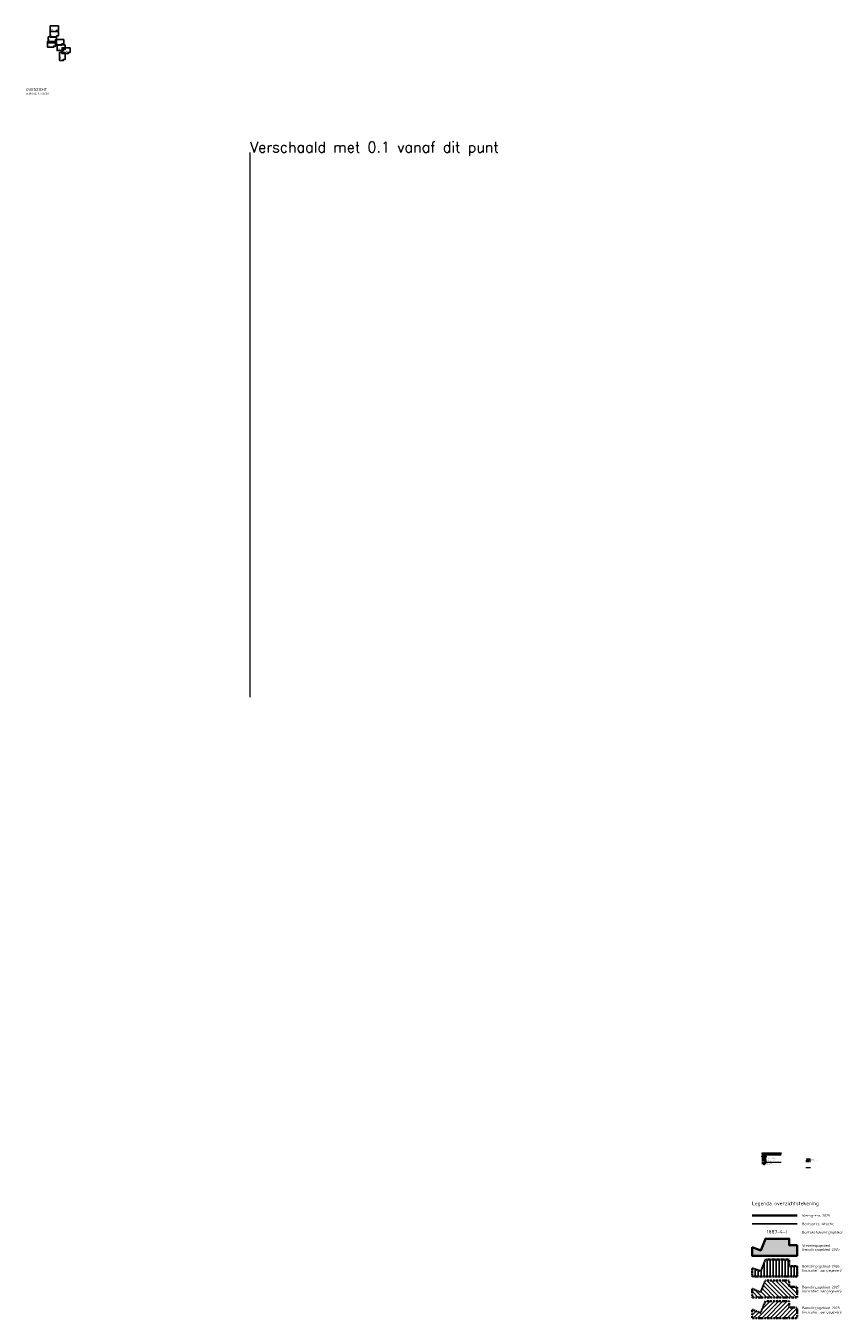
# Model space of a CAD drawing. Header units: metres. Extents: x 149823 to 166170, y 460676 to 475536.
# Tile 30 of 30: x 162094 to 166170, y 460676 to 467126. Entities that reach past the tile are written whole.
import ezdxf
from ezdxf.enums import TextEntityAlignment as Align
from ezdxf.lldxf.tags import DXFTag

# ---------------------------------------------------------------- set-up
doc = ezdxf.new("R2010")
doc.units = ezdxf.units.M
doc.header["$PDMODE"] = 33
doc.header["$PDSIZE"] = 2
for name, pattern in [('AL-TEKENBLADGRENS-SO', [11.5, 2.5, -1.5, 1, -1.5, 1, -1.5, 2.5]), ('RI-DWA-SO', [11, 5, -3, 0, -3]), ('RI-GWA-SO', [18.45, 6, -1.8, 1.75, -1.8, 1.75, -1.8, 1.75, -1.8]), ('RI-HWA-SO', [7.4, 5, -2.4]), ('RI-ITR_PVC', [12.2, 5, -2.4, 0, -2.4, 0, -2.4])]:
    doc.linetypes.add(name, pattern=pattern)
doc.layers.get('Defpoints').update_dxf_attribs({"lineweight": 18})
for name, color, linetype in [('2025 hatch', 41, 'Continuous'), ('2026 hatch', 10, 'Continuous'), ('2027 hatch', 90, 'Continuous'), ('2028 hatch', 160, 'Continuous'), ('ALG-T25', 2, 'Continuous'), ('ALG-T35', 3, 'Continuous'), ('ALG1-OVERZICHT', 1, 'Continuous'), ('ALG2', 2, 'Continuous'), ('ALG5', 6, 'Continuous'), ('B-OI-RI-HWA_ITR_TRANSPORTLEIDING_PVC_315-G', 134, 'RI-ITR_PVC'), ('B-OI-RI-ITR_STROOMRICHTING-S', 136, 'Continuous'), ('B-OI-RI-niet inspecteren_reinigen', 42, 'Continuous'), ('b-wb-t15', 6, 'Continuous'), ('OG-BS', 251, 'Continuous')]:
    doc.layers.add(name, color=color, linetype=linetype)
for name, color, linetype, lineweight in [('B-OI-KW-KUNSTWERK_DUIKER-G', 171, 'Continuous', 18), ('B-OI-RI-DRUK-G', 210, 'RI-PERS-SO', 18), ('B-OI-RI-DWA_PUTDEKSELNIVEAU-T35', 38, 'Continuous', 35), ('B-OI-RI-DWA_PUTNUMMER-T50', 38, 'Continuous', 50), ('B-OI-RI-DWA_RIOOLLEIDING-G', 38, 'RI-DWA-SO', 18), ('B-OI-RI-DWA_RIOOLPUT_INSPECTIEPUT-S', 38, 'Continuous', 25), ('B-OI-RI-GWA_RIOOLLEIDING-G', 12, 'RI-GWA-SO', 35), ('B-OI-RI-GWA_STROOMRICHTING-S', 12, 'Continuous', 25), ('B-OI-RI-HWA_ITR_STROOMRICHTING-S', 134, 'Continuous', 25), ('B-OI-RI-HWA_RIOOLLEIDING-G', 154, 'RI-HWA-SO', 35), ('B-OI-RI-HWA_STROOMRICHTING-S', 154, 'Continuous', 25), ('B-OI-RI-ITR-LEIDING-G', 134, 'Continuous', 18), ('B-OI-RI-VOLSCHUIMEN-G', 130, 'Continuous', 18), ('B-OI-RI-VWA_STROOMRICHTING-S', 38, 'Continuous', 25), ('N-WE-RI-GRENS_WERK-G', 11, 'XX-WERKGRENS 1', 35), ('X-XX-AL-LEGENDA-G', 7, 'Continuous', 18), ('X-XX-AL-LEGENDA-T25', 7, 'Continuous', 25), ('X-XX-AL-LEGENDA-T35', 3, 'Continuous', 35), ('X-XX-AL-TEKENBLAD-KADER-G-OZ', 1, 'Continuous', 25), ('X-XX-AL-TEKENBLAD-T18', 1, 'Continuous', 25), ('X-XX-AL-TEKENBLAD-T35', 2, 'Continuous', 35), ('X-XX-AL-TEKENBLADGRENS-CONTOUR_2026', 10, 'AL-TEKENBLADGRENS-SO', 35), ('X-XX-AL-TEKENBLADGRENS-CONTOUR_2027', 92, 'AL-TEKENBLADGRENS-SO', 35), ('X-XX-AL-TEKENBLADGRENS-CONTOUR_2028', 160, 'AL-TEKENBLADGRENS-SO', 35), ('X1-XX-AL-AANKLEDING-V', 253, 'Continuous', 18)]:
    doc.layers.add(name, color=color, linetype=linetype, lineweight=lineweight)
doc.styles.add('ARIAL', font='arial.ttf')
doc.styles.add('ISO', font='iso.shx')
doc.styles.add('NLCS-ISO', font='NLCS-ISO.ttf')
doc.styles.add('NLCS-ISO-M1000-T25', font='NLCS-ISO.ttf', dxfattribs={"height": 2.5})
doc.styles.add('NLCS-ISO-M1000-T35', font='NLCS-ISO.ttf', dxfattribs={"height": 3.5})
doc.styles.add('NLCS-ISO-M10000-T35', font='NLCS-ISO.ttf', dxfattribs={"height": 35})
doc.styles.add('NLCS-ISO-M250-T35', font='NLCS-ISO.ttf', dxfattribs={"height": 0.875})
doc.styles.add('NLCS-ISO-M250-T50', font='NLCS-ISO.ttf', dxfattribs={"height": 1.25})
doc.styles.add('NLCS-ISO-M5000-T35', font='NLCS-ISO.ttf', dxfattribs={"height": 17.5})
doc.styles.add('NLCS-ISO-M750-T25', font='NLCS-ISO.ttf', dxfattribs={"height": 1.875})
doc.styles.get("Standard").update_dxf_attribs({"font": 'simplex.shx'})
tags = doc.linetypes.add('RI-PERS-SO', pattern='A,7,-2,["P",Standard,S=1.8,R=0,X=-0.5,Y=-0.9],-2,7,-2,[102,NLCS.SHX,S=1,R=180,X=0,Y=0],-2', length=22).pattern_tags.tags
tags[6] = DXFTag(74, 10)
doc.linetypes.add('WERKGRENS2', pattern='A,0,[155,civilcad.shx,S=0.05,R=0,X=0,Y=0],-2.5', length=2.5)
doc.linetypes.add('XX-WERKGRENS 1', pattern='A,0,[137,NLCS.SHX,S=0.05,R=0,X=-0.55,Y=-0.675],-3', length=3)

# ---------------------------------------------------------------- blocks, each defined once
blk = doc.blocks.new('*U13')
at = {"ltscale": 0.1}
blk.add_hatch(color=256, dxfattribs=at).paths.add_polyline_path([(-3, 0), (3, -1), (3, 1)])
at = {"ltscale": 0.1, "flags": 128}
blk.add_lwpolyline([(-3, 0), (3, -1), (3, 1)], close=True, dxfattribs=at)
at = {"ltscale": 0.1, "style": 'NLCS-ISO'}
for tag, p in [('BOBL', (-17, 0)), ('MAT', (-1, 1))]:
    blk.add_attdef(tag, text='', height=1.8, dxfattribs=at).set_placement(p, align=Align.BOTTOM_RIGHT)
for tag, p in [('DIA', (1, 1)), ('BOBR', (14, 0))]:
    blk.add_attdef(tag, text='', height=1.8, dxfattribs=at).set_placement(p, align=Align.BOTTOM_LEFT)
at = {"layer": 'Defpoints', "ltscale": 0.1, "style": 'NLCS-ISO', "flags": 1}
blk.add_attdef('JVA', text='', height=1.8, dxfattribs=at).set_placement((0, -1), align=Align.TOP_CENTER)
blk = doc.blocks.new('B-SRI-PUT_DWA-SO')
at = {"flags": 128}
blk.add_lwpolyline([(-2, 2), (2, 2), (2, -2), (-2, -2)], close=True, dxfattribs=at)
at = {"lineweight": -3, "flags": 128}
blk.add_lwpolyline([(2, -2), (2, 2), (-2, 2), (-2, -2)], close=True, dxfattribs=at)
at = {"lineweight": -3}
blk.add_circle((0, 0), 2, dxfattribs=at)

msp = doc.modelspace()

# ---------------------------------------------------------------- hatches: boundary and pattern name
at = {"layer": '2025 hatch', "transparency": 33554559}
h = msp.add_hatch(color=256, dxfattribs=at)
h.dxf.hatch_style = 1
h.paths.add_polyline_path([(165945.1, 460987.4), (165945.1, 461039.9), (165905.8, 461039.9), (165905.8, 461071.9), (165786.8, 461071.9), (165763.7, 461013.9), (165720.1, 461030.7), (165720.1, 460987.4)])
at = {"layer": '2026 hatch', "transparency": 33554559}
h = msp.add_hatch(dxfattribs=at)
h.set_pattern_fill('ANSI31', color=256, scale=14.99985, angle=225)
h.set_pattern_definition([(270, (82860.876, 230608.752), (14.99985, -2e-15), [])])
h.paths.add_polyline_path([(165763.7, 460910), (165720.1, 460926.9), (165720.1, 460883.6), (165945.1, 460883.6), (165945.1, 460936.1), (165905.8, 460936.1), (165905.8, 460968.1), (165786.8, 460968.1)])
at = {"layer": '2027 hatch', "transparency": 33554559}
h = msp.add_hatch(dxfattribs=at)
h.set_pattern_fill('L45', color=256, scale=14.99985, angle=90)
h.set_pattern_definition([(135, (82860.876, 230608.752), (-10.60649565, -10.60649565), [])])
h.paths.add_polyline_path([(165945.1, 460779.7), (165945.1, 460832.2), (165905.8, 460832.2), (165905.8, 460864.2), (165786.8, 460864.2), (165763.7, 460806.2), (165720.1, 460823), (165720.1, 460779.7)])
at = {"layer": '2028 hatch', "transparency": 33554559}
h = msp.add_hatch(dxfattribs=at)
h.set_pattern_fill('ANSI31', color=256, scale=14.99385, angle=180)
h.set_pattern_definition([(225, (82860.876, 230608.752), (10.60225305, -10.60225305), [])])
h.paths.add_polyline_path([(165786.8, 460760.4), (165763.7, 460702.4), (165720.1, 460719.2), (165720.1, 460675.9), (165945.1, 460675.9), (165945.1, 460728.4), (165905.8, 460728.4), (165905.8, 460760.4)])
at = {"layer": 'X-XX-AL-LEGENDA-T25'}
h = msp.add_hatch(color=256, dxfattribs=at)
h.dxf.hatch_style = 1
h.paths.add_polyline_path([(165812.1, 461496.1), (165811.9, 461496.3), (165811, 461496.3), (165811, 461498.5), (165810.9, 461498.6), (165810.8, 461498.5), (165810.8, 461496.1), (165810.9, 461496), (165811.9, 461496)])
h.paths.add_polyline_path([(165813.9, 461497.2), (165813.9, 461497.4), (165813.7, 461497.6), (165813.5, 461497.8), (165813.2, 461497.8), (165813, 461497.8), (165812.8, 461497.6), (165812.6, 461497.5), (165812.6, 461497.2), (165812.6, 461496.5), (165812.6, 461496.4), (165812.7, 461496.2), (165812.8, 461496.1), (165813.1, 461496), (165813.8, 461496), (165813.9, 461496.1), (165813.8, 461496.3), (165813.1, 461496.3), (165812.9, 461496.3), (165812.9, 461496.5), (165812.9, 461496.8), (165813.9, 461496.8)])
h.paths.add_polyline_path([(165812.9, 461497), (165812.9, 461497.2), (165812.9, 461497.2), (165813, 461497.5), (165813, 461497.5), (165813.2, 461497.6), (165813.3, 461497.6), (165813.5, 461497.5), (165813.5, 461497.4), (165813.6, 461497.2), (165813.6, 461497)], flags=16)
h.paths.add_polyline_path([(165815.7, 461497.7), (165815.6, 461497.8), (165814.9, 461497.8), (165814.8, 461497.8), (165814.6, 461497.7), (165814.5, 461497.6), (165814.4, 461497.3), (165814.4, 461496.5), (165814.5, 461496.3), (165814.7, 461496.1), (165814.9, 461496), (165815.5, 461496), (165815.5, 461495.7), (165815.4, 461495.6), (165815.2, 461495.5), (165814.7, 461495.5), (165814.6, 461495.3), (165814.7, 461495.2), (165815.2, 461495.2), (165815.3, 461495.2), (165815.6, 461495.4), (165815.7, 461495.5), (165815.7, 461495.7)])
h.paths.add_polyline_path([(165814.8, 461496.3), (165814.7, 461496.5), (165814.7, 461497.3), (165814.8, 461497.5), (165814.9, 461497.6), (165815.5, 461497.6), (165815.5, 461496.3), (165814.9, 461496.3)], flags=16)
h.paths.add_polyline_path([(165817.4, 461496.3), (165816.8, 461496.3), (165816.6, 461496.3), (165816.5, 461496.5), (165816.5, 461496.8), (165817.6, 461496.8), (165817.6, 461497.2), (165817.5, 461497.4), (165817.4, 461497.6), (165817.2, 461497.8), (165816.9, 461497.8), (165816.7, 461497.8), (165816.5, 461497.6), (165816.3, 461497.5), (165816.3, 461497.2), (165816.3, 461496.5), (165816.3, 461496.4), (165816.4, 461496.2), (165816.5, 461496.1), (165816.8, 461496), (165817.4, 461496), (165817.6, 461496.1)])
h.paths.add_polyline_path([(165816.5, 461497), (165816.5, 461497.2), (165816.5, 461497.2), (165816.6, 461497.5), (165816.7, 461497.5), (165816.9, 461497.6), (165816.9, 461497.6), (165817.2, 461497.5), (165817.2, 461497.4), (165817.3, 461497.2), (165817.3, 461497)], flags=16)
h.paths.add_polyline_path([(165818.4, 461497.6), (165818.9, 461497.6), (165819.1, 461497.5), (165819.1, 461497.3), (165819.1, 461496.1), (165819.3, 461496), (165819.4, 461496.1), (165819.4, 461497.3), (165819.4, 461497.4), (165819.3, 461497.7), (165819.1, 461497.8), (165818.9, 461497.8), (165818.2, 461497.8), (165818.1, 461497.7), (165818.1, 461496.1), (165818.2, 461496), (165818.4, 461496.1)])
h.paths.add_polyline_path([(165821.2, 461498.5), (165821.1, 461498.6), (165821, 461498.5), (165821, 461497.8), (165820.5, 461497.8), (165820.2, 461497.8), (165820, 461497.6), (165819.9, 461497.3), (165819.9, 461496.5), (165819.9, 461496.4), (165820.1, 461496.2), (165820.2, 461496.1), (165820.5, 461496), (165821.1, 461496), (165821.2, 461496.1)])
h.paths.add_polyline_path([(165821, 461497.6), (165821, 461496.3), (165820.5, 461496.3), (165820.3, 461496.3), (165820.2, 461496.5), (165820.2, 461497.3), (165820.3, 461497.5), (165820.5, 461497.6)], flags=16)
h.paths.add_polyline_path([(165823.1, 461497.3), (165823.1, 461497.4), (165822.9, 461497.7), (165822.8, 461497.8), (165822.6, 461497.8), (165822, 461497.8), (165821.9, 461497.7), (165822, 461497.6), (165822.6, 461497.6), (165822.7, 461497.5), (165822.8, 461497.3), (165822.8, 461497), (165822.3, 461497), (165822, 461497), (165821.8, 461496.8), (165821.8, 461496.5), (165821.8, 461496.4), (165821.9, 461496.2), (165822, 461496.1), (165822.3, 461496), (165822.9, 461496), (165823.1, 461496.1)])
h.paths.add_polyline_path([(165822.8, 461496.8), (165822.8, 461496.3), (165822.3, 461496.3), (165822.1, 461496.3), (165822, 461496.5), (165822.1, 461496.7), (165822.3, 461496.8)], flags=16)
at = {"layer": 'X1-XX-AL-AANKLEDING-V'}
h = msp.add_hatch(color=256, dxfattribs=at)
h.dxf.hatch_style = 1
h.paths.add_polyline_path([(165865.2, 461500.1), (165768.6, 461500.1), (165768.6, 461493.8), (165865.2, 461493.8)])
h.paths.add_polyline_path([(165823.1, 461496.1), (165822.9, 461496), (165822.3, 461496), (165822, 461496.1), (165821.9, 461496.2), (165821.8, 461496.4), (165821.8, 461496.5), (165821.8, 461496.8), (165822, 461497), (165822.3, 461497), (165822.8, 461497), (165822.8, 461497.3), (165822.7, 461497.5), (165822.6, 461497.6), (165822, 461497.6), (165821.9, 461497.7), (165822, 461497.8), (165822.6, 461497.8), (165822.8, 461497.8), (165822.9, 461497.7), (165823.1, 461497.4), (165823.1, 461497.3)], flags=16)
h.paths.add_polyline_path([(165822.8, 461496.3), (165822.3, 461496.3), (165822.1, 461496.3), (165822, 461496.5), (165822.1, 461496.7), (165822.3, 461496.8), (165822.8, 461496.8)], flags=0)
h.paths.add_polyline_path([(165821.2, 461496.1), (165821.1, 461496), (165820.5, 461496), (165820.2, 461496.1), (165820.1, 461496.2), (165819.9, 461496.4), (165819.9, 461496.5), (165819.9, 461497.3), (165820, 461497.6), (165820.2, 461497.8), (165820.5, 461497.8), (165821, 461497.8), (165821, 461498.5), (165821.1, 461498.6), (165821.2, 461498.5)], flags=16)
h.paths.add_polyline_path([(165821, 461496.3), (165820.5, 461496.3), (165820.3, 461496.3), (165820.2, 461496.5), (165820.2, 461497.3), (165820.3, 461497.5), (165820.5, 461497.6), (165821, 461497.6)], flags=0)
h.paths.add_polyline_path([(165819.4, 461496.1), (165819.3, 461496), (165819.1, 461496.1), (165819.1, 461497.3), (165819.1, 461497.5), (165818.9, 461497.6), (165818.4, 461497.6), (165818.4, 461496.1), (165818.2, 461496), (165818.1, 461496.1), (165818.1, 461497.7), (165818.2, 461497.8), (165818.9, 461497.8), (165819.1, 461497.8), (165819.3, 461497.7), (165819.4, 461497.4), (165819.4, 461497.3)], flags=16)
h.paths.add_polyline_path([(165817.6, 461496.1), (165817.4, 461496), (165816.8, 461496), (165816.5, 461496.1), (165816.4, 461496.2), (165816.3, 461496.4), (165816.3, 461496.5), (165816.3, 461497.2), (165816.3, 461497.5), (165816.5, 461497.6), (165816.7, 461497.8), (165816.9, 461497.8), (165817.2, 461497.8), (165817.4, 461497.6), (165817.5, 461497.4), (165817.6, 461497.2), (165817.6, 461496.8), (165816.5, 461496.8), (165816.5, 461496.5), (165816.6, 461496.3), (165816.8, 461496.3), (165817.4, 461496.3)], flags=16)
h.paths.add_polyline_path([(165817.3, 461497), (165816.5, 461497), (165816.5, 461497.2), (165816.5, 461497.2), (165816.6, 461497.5), (165816.9, 461497.6), (165817.2, 461497.5), (165817.3, 461497.2)], flags=0)
h.paths.add_polyline_path([(165815.7, 461495.7), (165815.7, 461495.5), (165815.6, 461495.4), (165815.3, 461495.2), (165815.2, 461495.2), (165814.7, 461495.2), (165814.6, 461495.3), (165814.7, 461495.5), (165815.2, 461495.5), (165815.4, 461495.6), (165815.5, 461495.7), (165815.5, 461496), (165814.9, 461496), (165814.7, 461496.1), (165814.5, 461496.3), (165814.4, 461496.5), (165814.4, 461497.3), (165814.5, 461497.6), (165814.6, 461497.7), (165814.8, 461497.8), (165814.9, 461497.8), (165815.6, 461497.8), (165815.7, 461497.7)], flags=16)
h.paths.add_polyline_path([(165815.5, 461496.3), (165814.9, 461496.3), (165814.8, 461496.3), (165814.7, 461496.5), (165814.7, 461497.3), (165814.8, 461497.5), (165814.9, 461497.6), (165815.5, 461497.6)], flags=0)
h.paths.add_polyline_path([(165813.9, 461496.1), (165813.8, 461496), (165813.1, 461496), (165812.8, 461496.1), (165812.7, 461496.2), (165812.6, 461496.4), (165812.6, 461496.5), (165812.6, 461497.2), (165812.6, 461497.5), (165812.8, 461497.6), (165813, 461497.8), (165813.2, 461497.8), (165813.5, 461497.8), (165813.7, 461497.6), (165813.9, 461497.4), (165813.9, 461497.2), (165813.9, 461496.8), (165812.9, 461496.8), (165812.9, 461496.5), (165812.9, 461496.3), (165813.1, 461496.3), (165813.8, 461496.3)], flags=16)
h.paths.add_polyline_path([(165813.6, 461497), (165812.9, 461497), (165812.9, 461497.2), (165812.9, 461497.2), (165813, 461497.5), (165813.3, 461497.6), (165813.5, 461497.4), (165813.6, 461497.2)], flags=0)
h.paths.add_polyline_path([(165812.1, 461496.1), (165811.9, 461496), (165810.9, 461496), (165810.8, 461496.1), (165810.8, 461498.5), (165810.9, 461498.6), (165811, 461498.5), (165811, 461496.3), (165811.9, 461496.3)], flags=16)
h = msp.add_hatch(color=256, dxfattribs=at)
h.dxf.hatch_style = 1
h.paths.add_polyline_path([(165813.5, 461497.4), (165813.5, 461497.5), (165813.3, 461497.6), (165813.2, 461497.6), (165813, 461497.5), (165813, 461497.5), (165812.9, 461497.2), (165812.9, 461497.2), (165812.9, 461497), (165813.6, 461497), (165813.6, 461497.2)])
h.paths.add_polyline_path([(165815.5, 461497.6), (165814.9, 461497.6), (165814.8, 461497.5), (165814.7, 461497.3), (165814.7, 461496.5), (165814.8, 461496.3), (165814.9, 461496.3), (165815.5, 461496.3)])
h.paths.add_polyline_path([(165817.2, 461497.4), (165817.2, 461497.5), (165816.9, 461497.6), (165816.9, 461497.6), (165816.7, 461497.5), (165816.6, 461497.5), (165816.5, 461497.2), (165816.5, 461497.2), (165816.5, 461497), (165817.3, 461497), (165817.3, 461497.2)])
h.paths.add_polyline_path([(165821, 461497.6), (165820.5, 461497.6), (165820.3, 461497.5), (165820.2, 461497.3), (165820.2, 461496.5), (165820.3, 461496.3), (165820.5, 461496.3), (165821, 461496.3)])
h.paths.add_polyline_path([(165822.8, 461496.8), (165822.3, 461496.8), (165822.1, 461496.7), (165822, 461496.5), (165822.1, 461496.3), (165822.3, 461496.3), (165822.8, 461496.3)])

# ---------------------------------------------------------------- linework, layer by layer
at = {"layer": 'ALG1-OVERZICHT', "color": 251}
msp.add_lwpolyline([(165768.6, 461485.4), (165791.1, 461485.4)], dxfattribs=at)
at = {"layer": 'ALG1-OVERZICHT', "color": 6}
msp.add_lwpolyline([(165791.1, 461483.6), (165768.6, 461483.6), (165768.6, 461481.6), (165791.1, 461481.6)], close=True, dxfattribs=at)
at = {"layer": 'ALG5', "flags": 128}
msp.add_lwpolyline([(165781, 461461.3), (165779.5, 461459.8)], dxfattribs=at)
at = {"layer": 'B-OI-KW-KUNSTWERK_DUIKER-G'}
msp.add_lwpolyline([(165780.3, 461460.6), (165769, 461460.6)], dxfattribs=at)
at = {"layer": 'B-OI-RI-DRUK-G', "flags": 128}
msp.add_lwpolyline([(165780.3, 461460.6), (165791.5, 461460.6)], dxfattribs=at)
at = {"layer": 'B-OI-RI-DWA_RIOOLLEIDING-G'}
msp.add_lwpolyline([(165790.9, 461451.9), (165768.4, 461451.9)], dxfattribs=at)
at = {"layer": 'B-OI-RI-GWA_RIOOLLEIDING-G'}
msp.add_lwpolyline([(165790.9, 461448.7), (165768.4, 461448.7)], dxfattribs=at)
at = {"layer": 'B-OI-RI-HWA_ITR_TRANSPORTLEIDING_PVC_315-G'}
msp.add_lwpolyline([(166011.8, 461464.4), (165989.3, 461464.4)], dxfattribs=at)
at = {"layer": 'B-OI-RI-HWA_RIOOLLEIDING-G'}
msp.add_lwpolyline([(166011.8, 461459.2), (165989.3, 461459.2)], dxfattribs=at)
at = {"layer": 'B-OI-RI-ITR-LEIDING-G'}
msp.add_lwpolyline([(166012.1, 461468.8), (165989.6, 461468.8)], dxfattribs=at)
at = {"layer": 'B-OI-RI-niet inspecteren_reinigen', "transparency": 33554610}
msp.add_lwpolyline([(165791.1, 461478.6), (165768.6, 461478.6)], dxfattribs=at)
at = {"layer": 'B-OI-RI-niet inspecteren_reinigen', "color": 151, "transparency": 33554610}
msp.add_lwpolyline([(165791.1, 461472.8), (165768.6, 461472.8)], dxfattribs=at)
at = {"layer": 'B-OI-RI-niet inspecteren_reinigen', "color": 11, "transparency": 33554610}
msp.add_lwpolyline([(165791.1, 461467), (165768.6, 461467)], dxfattribs=at)
at = {"layer": 'B-OI-RI-VOLSCHUIMEN-G', "transparency": 33554610}
msp.add_lwpolyline([(166011.8, 461425.7), (165989.3, 461425.7)], dxfattribs=at)
at = {"layer": 'Defpoints'}
msp.add_lwpolyline([(163213.3, 463775.7), (163213.3, 466494.6)], dxfattribs=at)
msp.add_point((162093.6, 466801.2), dxfattribs=at)
at = {"layer": 'N-WE-RI-GRENS_WERK-G', "linetype": 'WERKGRENS2', "ltscale": 0.5}
msp.add_lwpolyline([(165768.6, 461488.5), (165791.1, 461488.5)], dxfattribs=at)
at = {"layer": 'N-WE-RI-GRENS_WERK-G', "ltscale": 0.5}
msp.add_lwpolyline([(165720.1, 461187.8), (165945.1, 461187.8)], dxfattribs=at)
at = {"layer": 'N-WE-RI-GRENS_WERK-G', "ltscale": 0.5, "flags": 128}
msp.add_lwpolyline([(165720.1, 461030.7), (165763.7, 461013.9), (165786.8, 461071.9), (165905.8, 461071.9), (165905.8, 461039.9), (165945.1, 461039.9), (165945.1, 460987.4), (165720.1, 460987.4)], close=True, dxfattribs=at)
at = {"layer": 'OG-BS', "color": 252}
msp.add_lwpolyline([(165720.1, 461146.1), (165945.1, 461146.1)], dxfattribs=at)
at = {"layer": 'X-XX-AL-LEGENDA-G'}
for p, q in [((165768.4, 461454.5), (165865, 461454.5)), ((165768.6, 461493.8), (165865.2, 461493.8)), ((165768.6, 461490.6), (165865.2, 461490.6))]:
    msp.add_line(p, q, dxfattribs=at)
msp.add_lwpolyline([(165865.2, 461500.6), (165865.7, 461500.6), (165865.7, 461500.1)], dxfattribs=at)
at = {"layer": 'X-XX-AL-LEGENDA-T25'}
for points in [[(165810.9, 461498.6), (165810.8, 461498.5), (165810.8, 461496.1), (165810.9, 461496), (165811.9, 461496), (165812.1, 461496.1), (165811.9, 461496.3), (165811, 461496.3), (165811, 461498.5)], [(165813.9, 461496.8), (165813.9, 461497.2), (165813.9, 461497.4), (165813.7, 461497.6), (165813.5, 461497.8), (165813.2, 461497.8), (165813, 461497.8), (165812.8, 461497.6), (165812.6, 461497.5), (165812.6, 461497.2), (165812.6, 461496.5), (165812.6, 461496.4), (165812.7, 461496.2), (165812.8, 461496.1), (165813.1, 461496), (165813.8, 461496), (165813.9, 461496.1), (165813.8, 461496.3), (165813.1, 461496.3), (165812.9, 461496.3), (165812.9, 461496.5), (165812.9, 461496.8)], [(165813.2, 461497.6), (165813.3, 461497.6), (165813.5, 461497.5), (165813.5, 461497.4), (165813.6, 461497.2), (165813.6, 461497), (165812.9, 461497), (165812.9, 461497.2), (165812.9, 461497.2), (165813, 461497.5), (165813, 461497.5)], [(165814.5, 461497.6), (165814.4, 461497.3), (165814.4, 461496.5), (165814.5, 461496.3), (165814.7, 461496.1), (165814.9, 461496), (165815.5, 461496), (165815.5, 461495.7), (165815.4, 461495.6), (165815.2, 461495.5), (165814.7, 461495.5), (165814.6, 461495.3), (165814.7, 461495.2), (165815.2, 461495.2), (165815.3, 461495.2), (165815.6, 461495.4), (165815.7, 461495.5), (165815.7, 461495.7), (165815.7, 461497.7), (165815.6, 461497.8), (165814.9, 461497.8), (165814.8, 461497.8), (165814.6, 461497.7)], [(165815.5, 461497.6), (165815.5, 461496.3), (165814.9, 461496.3), (165814.8, 461496.3), (165814.7, 461496.5), (165814.7, 461497.3), (165814.8, 461497.5), (165814.9, 461497.6)], [(165817.6, 461496.8), (165817.6, 461497.2), (165817.5, 461497.4), (165817.4, 461497.6), (165817.2, 461497.8), (165816.9, 461497.8), (165816.7, 461497.8), (165816.5, 461497.6), (165816.3, 461497.5), (165816.3, 461497.2), (165816.3, 461496.5), (165816.3, 461496.4), (165816.4, 461496.2), (165816.5, 461496.1), (165816.8, 461496), (165817.4, 461496), (165817.6, 461496.1), (165817.4, 461496.3), (165816.8, 461496.3), (165816.6, 461496.3), (165816.5, 461496.5), (165816.5, 461496.8)], [(165816.9, 461497.6), (165816.9, 461497.6), (165817.2, 461497.5), (165817.2, 461497.4), (165817.3, 461497.2), (165817.3, 461497), (165816.5, 461497), (165816.5, 461497.2), (165816.5, 461497.2), (165816.6, 461497.5), (165816.7, 461497.5)], [(165819.3, 461497.7), (165819.1, 461497.8), (165818.9, 461497.8), (165818.2, 461497.8), (165818.1, 461497.7), (165818.1, 461496.1), (165818.2, 461496), (165818.4, 461496.1), (165818.4, 461497.6), (165818.9, 461497.6), (165819.1, 461497.5), (165819.1, 461497.3), (165819.1, 461496.1), (165819.3, 461496), (165819.4, 461496.1), (165819.4, 461497.3), (165819.4, 461497.4)], [(165820, 461497.6), (165819.9, 461497.3), (165819.9, 461496.5), (165819.9, 461496.4), (165820.1, 461496.2), (165820.2, 461496.1), (165820.5, 461496), (165821.1, 461496), (165821.2, 461496.1), (165821.2, 461498.5), (165821.1, 461498.6), (165821, 461498.5), (165821, 461497.8), (165820.5, 461497.8), (165820.2, 461497.8)], [(165821, 461497.6), (165821, 461496.3), (165820.5, 461496.3), (165820.3, 461496.3), (165820.2, 461496.5), (165820.2, 461497.3), (165820.3, 461497.5), (165820.5, 461497.6)], [(165821.9, 461496.2), (165822, 461496.1), (165822.3, 461496), (165822.9, 461496), (165823.1, 461496.1), (165823.1, 461497.3), (165823.1, 461497.4), (165822.9, 461497.7), (165822.8, 461497.8), (165822.6, 461497.8), (165822, 461497.8), (165821.9, 461497.7), (165822, 461497.6), (165822.6, 461497.6), (165822.7, 461497.5), (165822.8, 461497.3), (165822.8, 461497), (165822.3, 461497), (165822, 461497), (165821.8, 461496.8), (165821.8, 461496.5), (165821.8, 461496.4)], [(165822.3, 461496.8), (165822.8, 461496.8), (165822.8, 461496.3), (165822.3, 461496.3), (165822.1, 461496.3), (165822, 461496.5), (165822.1, 461496.7), (165822.3, 461496.8), (165822.3, 461496.8)]]:
    msp.add_lwpolyline(points, close=True, dxfattribs=at)
at = {"layer": 'X-XX-AL-TEKENBLAD-KADER-G-OZ', "flags": 128}
for points in [[(162256.2, 467126.1), (162235.7, 467126.1), (162225.2, 467126.1), (162215.2, 467126.1), (162215.2, 467097.4), (162225.2, 467097.4), (162235.7, 467097.4), (162246.2, 467097.4), (162246.2, 467103.3), (162256.2, 467103.3)], [(162246.7, 467070.7), (162226.2, 467070.7), (162215.7, 467070.7), (162205.7, 467070.7), (162205.7, 467042), (162215.7, 467042), (162226.2, 467042), (162236.7, 467042), (162236.7, 467047.9), (162246.7, 467047.9)], [(162256, 467098.4), (162235.5, 467098.4), (162225, 467098.4), (162215, 467098.4), (162215, 467069.7), (162225, 467069.7), (162235.5, 467069.7), (162246, 467069.7), (162246, 467075.6), (162256, 467075.6)], [(162283.2, 467058.6), (162262.7, 467058.6), (162252.2, 467058.6), (162242.2, 467058.6), (162242.2, 467029.9), (162252.2, 467029.9), (162262.7, 467029.9), (162273.2, 467029.9), (162273.2, 467035.8), (162283.2, 467035.8)], [(162243.2, 467048.1), (162222.7, 467048.1), (162212.2, 467048.1), (162202.2, 467048.1), (162202.2, 467019.4), (162212.2, 467019.4), (162222.7, 467019.4), (162233.2, 467019.4), (162233.2, 467025.3), (162243.2, 467025.3)], [(162290.4, 467030.9), (162269.9, 467030.9), (162259.4, 467030.9), (162249.4, 467030.9), (162249.4, 467002.2), (162259.4, 467002.2), (162269.9, 467002.2), (162280.4, 467002.2), (162280.4, 467008.1), (162290.4, 467008.1)], [(162290.5, 466993.7), (162261.8, 466993.7), (162261.8, 466952.7), (162280.5, 466952.7), (162280.5, 466958.3), (162290.5, 466958.3)], [(162315.6, 467016.5), (162295.1, 467016.5), (162284.6, 467016.5), (162274.6, 467016.5), (162274.6, 466987.8), (162284.6, 466987.8), (162295.1, 466987.8), (162305.6, 466987.8), (162305.6, 466993.7), (162315.6, 466993.7)]]:
    msp.add_lwpolyline(points, close=True, dxfattribs=at)
at = {"layer": 'X-XX-AL-TEKENBLADGRENS-CONTOUR_2026', "flags": 128}
msp.add_lwpolyline([(165720.1, 460926.9), (165763.7, 460910), (165786.8, 460968.1), (165905.8, 460968.1), (165905.8, 460936.1), (165945.1, 460936.1), (165945.1, 460883.6), (165720.1, 460883.6)], close=True, dxfattribs=at)
at = {"layer": 'X-XX-AL-TEKENBLADGRENS-CONTOUR_2027', "ltscale": 0.5, "flags": 128}
msp.add_lwpolyline([(165720.1, 460823), (165763.7, 460806.2), (165786.8, 460864.2), (165905.8, 460864.2), (165905.8, 460832.2), (165945.1, 460832.2), (165945.1, 460779.7), (165720.1, 460779.7)], close=True, dxfattribs=at)
at = {"layer": 'X-XX-AL-TEKENBLADGRENS-CONTOUR_2028', "ltscale": 0.5, "flags": 128}
msp.add_lwpolyline([(165720.1, 460719.2), (165763.7, 460702.4), (165786.8, 460760.4), (165905.8, 460760.4), (165905.8, 460728.4), (165945.1, 460728.4), (165945.1, 460675.9), (165720.1, 460675.9)], close=True, dxfattribs=at)
at = {"layer": 'X1-XX-AL-AANKLEDING-V'}
for points in [[(165768.6, 461500.1), (165768.6, 461493.8)], [(165865.2, 461493.8), (165865.2, 461500.1), (165768.6, 461500.1)]]:
    msp.add_lwpolyline(points, dxfattribs=at)

# ---------------------------------------------------------------- block references
at = {"layer": 'B-OI-RI-DWA_RIOOLPUT_INSPECTIEPUT-S', "xscale": 0.499995, "yscale": 0.499995, "zscale": 0.499995}
msp.add_blockref('B-SRI-PUT_DWA-SO', (165779.9, 461443.5), dxfattribs=at)
at = {"layer": 'B-OI-RI-GWA_STROOMRICHTING-S', "xscale": 0.4999950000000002, "yscale": 0.4999950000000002, "zscale": 0.4999950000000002}
msp.add_blockref('*U13', (165779.7, 461448.7), dxfattribs=at).add_auto_attribs({'MAT': 'PVC', 'DIA': '%%c250', 'BOBL': '5.99', 'BOBR': '6.21'})
at = {"layer": 'B-OI-RI-HWA_ITR_STROOMRICHTING-S', "xscale": 0.4999950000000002, "yscale": 0.4999950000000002, "zscale": 0.4999950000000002}
msp.add_blockref('*U13', (166000.6, 461464.4), dxfattribs=at).add_auto_attribs({'MAT': 'PVC', 'DIA': '%%c315', 'BOBL': '5.99', 'BOBR': '6.21'})
at = {"layer": 'B-OI-RI-HWA_STROOMRICHTING-S', "xscale": 0.4999950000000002, "yscale": 0.4999950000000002, "zscale": 0.4999950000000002}
msp.add_blockref('*U13', (166000.6, 461459.2), dxfattribs=at).add_auto_attribs({'MAT': 'PVC', 'DIA': '%%c250', 'BOBL': '5.99', 'BOBR': '6.21'})
at = {"layer": 'B-OI-RI-ITR_STROOMRICHTING-S', "xscale": 0.4999950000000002, "yscale": 0.4999950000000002, "zscale": 0.4999950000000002}
msp.add_blockref('*U13', (166000.8, 461468.8), dxfattribs=at).add_auto_attribs({'MAT': 'PVC', 'DIA': '%%c250', 'BOBL': '5.99', 'BOBR': '6.21'})
at = {"layer": 'B-OI-RI-VWA_STROOMRICHTING-S', "xscale": 0.4999950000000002, "yscale": 0.4999950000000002, "zscale": 0.4999950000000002}
msp.add_blockref('*U13', (165779.7, 461451.9), dxfattribs=at).add_auto_attribs({'MAT': 'PVC', 'DIA': '%%c250', 'BOBL': '5.99', 'BOBR': '6.21'})

# ---------------------------------------------------------------- texts
at = {"layer": 'ALG-T25', "linetype": 'Continuous', "style": 'ISO'}
msp.add_text('SCHAAL 1:', height=10, rotation=0.00922, dxfattribs=at).set_placement((162093.6, 466783.2))
msp.add_attdef('50.000', (162166.2, 466783.2), '1', height=10, rotation=0.00922, dxfattribs=at)
at = {"layer": 'ALG-T35', "linetype": 'Continuous', "style": 'ISO'}
msp.add_attdef('OVERZICHT', (162093.6, 466801.2), ' ', height=14, rotation=0.00922, dxfattribs=at)
at = {"layer": 'ALG2', "style": 'NLCS-ISO-M1000-T25'}
for s, p in [('Werkgrens 2025', (165970.1, 461181.7)), ('Bestaande situatie', (165970.1, 461140)), ('Bestekstekeningnummer', (165970.1, 461098.3)), ('Stromingsgebied ', (165970.1, 461032.6)), ('Bemalingsgebied 2025', (165970.1, 461012.7)), ('Bemalingsgebied 2026', (165970.1, 460928.7)), ('(indicatief aangegeven)', (165970.1, 460907.9)), ('(indicatief aangegeven)', (165970.1, 460804.1)), ('Bemalingsgebied 2027', (165970.1, 460824.9)), ('Bemalingsgebied 2028', (165970.1, 460721.1)), ('(indicatief aangegeven)', (165970.1, 460700.3))]:
    msp.add_text(s, height=12.495, dxfattribs=at).set_placement(p)
at = {"layer": 'B-OI-RI-DWA_PUTDEKSELNIVEAU-T35', "style": 'NLCS-ISO-M250-T35'}
msp.add_text('0.55', height=0.875, dxfattribs=at).set_placement((165783.3, 461443.1), align=Align.BOTTOM_LEFT)
at = {"layer": 'B-OI-RI-DWA_PUTNUMMER-T50', "style": 'NLCS-ISO-M250-T50'}
msp.add_text('L5014', height=1.25, dxfattribs=at).set_placement((165783.3, 461445.1), align=Align.BOTTOM_LEFT)
at = {"layer": 'b-wb-t15', "style": 'ARIAL'}
msp.add_text('15', height=1, dxfattribs=at).set_placement((165769.6, 461482.1))
at = {"layer": 'Defpoints'}
msp.add_text('Verschaald met 0.1 vanaf dit punt', height=52.605, dxfattribs=at).set_placement((163213.3, 466494.6))
at = {"layer": 'X-XX-AL-LEGENDA-T25', "style": 'NLCS-ISO-M750-T25'}
for s, p in [('Gemengd-rioolleiding met aangegeven soort', (165793.4, 461448.1)), ('en diameter buis en stroomrichting', (165793.4, 461446)), ('DWA-rioolleiding met aangegeven soort', (165793.4, 461451.2)), ('Inspectieput met aangegeven nummer', (165793.4, 461442.4)), ('Werkgrens', (165793.6, 461487.9)), ('en persrioolleiding (binnen en buiten de werkgrens)', (165793.6, 461458.3)), ('Bestaande situatie', (165793.6, 461484.8)), ('Bebouwing met aangegeven huisnummer', (165793.6, 461481.6)), ('Niet te reinigen/inspecteren DWA-rioolleiding', (165793.6, 461478.4)), ('(buiten de werkgrens en/of ander bemalingsgebied)', (165793.6, 461476.3)), ('Niet te reinigen/inspecteren HWA-rioolleiding', (165793.6, 461472.6)), ('(buiten de werkgrens en/of ander bemalingsgebied)', (165793.6, 461470.5)), ('Niet te reinigen/inspecteren gemengd-rioolleiding', (165793.6, 461466.8)), ('(buiten de werkgrens en/of ander bemalingsgebied)', (165793.6, 461464.7)), ('Niet te reinigen/inspecteren duikerleiding/druk-', (165793.6, 461460.4)), ('en diameter buis en stroomrichting', (166014.3, 461461.7)), ('en diameter buis en stroomrichting', (166014.3, 461456.5)), ('IT-rioolvoorziening met aangegeven soort', (166014.3, 461463.8)), ('HWA-rioolleiding met aangegeven soort', (166014.3, 461458.5)), ('soort en diameter buis', (166014.6, 461466.1)), ('en diameter buis en stroomrichting', (166014.6, 461471.4)), ('Hwa-rioolleiding/-voorziening met aangegeven', (166014.6, 461468.2)), ('Volgeschuimd riool', (166014.3, 461425.3))]:
    msp.add_text(s, height=1.25, dxfattribs=at).set_placement(p)
at = {"layer": 'X-XX-AL-LEGENDA-T35', "style": 'NLCS-ISO-M1000-T35'}
for s, p in [('Nieuw', (165768.4, 461456.1)), ('Bestaand', (165768.6, 461492.2))]:
    msp.add_text(s, height=1.84, dxfattribs=at).set_placement(p, align=Align.MIDDLE_LEFT)
msp.add_text('Legenda overzichtstekening', height=17.493, dxfattribs=at).set_placement((165720.1, 461239.6))
at = {"layer": 'X-XX-AL-TEKENBLAD-KADER-G-OZ', "style": 'NLCS-ISO-M5000-T35'}
msp.add_text('E', height=9, dxfattribs=at).set_placement((162207.5, 467020.5), align=Align.BOTTOM_LEFT)
at = {"layer": 'X-XX-AL-TEKENBLAD-T18', "style": 'NLCS-ISO-M5000-T35'}
for s, p in [('D', (162210.7, 467047.9)), ('C', (162220.1, 467071.4)), ('B', (162220.3, 467099.1)), ('F', (162247.3, 467031.6)), ('G', (162254.6, 467003.9)), ('H', (162293.3, 466990.4)), ('I', (162267, 466960.4))]:
    msp.add_text(s, height=9, dxfattribs=at).set_placement(p, align=Align.BOTTOM_LEFT)
at = {"layer": 'X-XX-AL-TEKENBLAD-T35', "style": 'NLCS-ISO-M10000-T35'}
msp.add_text('1887-4-I', height=17.5, dxfattribs=at).set_placement((165793.3, 461098.3))

doc.saveas('drawing.dxf')
